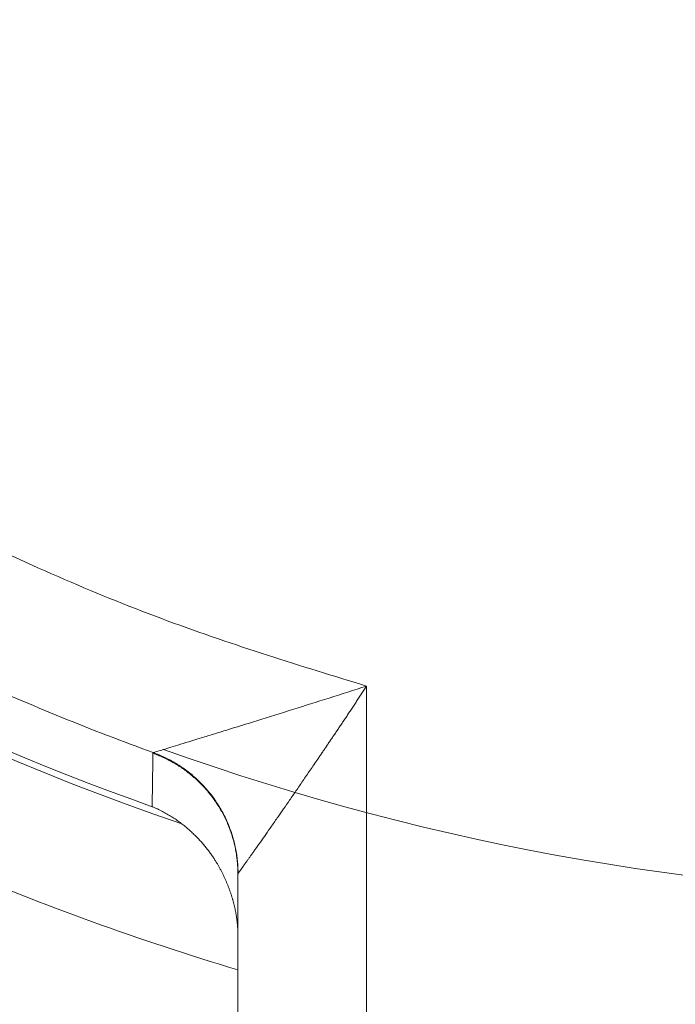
# Model space of a CAD drawing. Header units: millimetres. Extents: x 51337 to 61814, y -21781 to -12277.
# Tile 214 of 256: x 59240 to 59250, y -20755 to -20739. Entities that reach past the tile are written whole.
import ezdxf

# ---------------------------------------------------------------- set-up
doc = ezdxf.new("R2010")
doc.units = ezdxf.units.MM
doc.header["$LTSCALE"] = 0.3175
doc.layers.add('1轮廓实线层', color=7, linetype='Continuous', lineweight=18)

msp = doc.modelspace()

# ---------------------------------------------------------------- linework, layer by layer
at = {"layer": '1轮廓实线层'}
for p, q in [((59245.29339, -20763.97664), (59245.29339, -20749.71009)), ((59243.29339, -20752.6254), (59243.29339, -20763.97664)), ((59243.29339, -20763.97664), (59243.29339, -20752.63128))]:
    msp.add_line(p, q, dxfattribs=at)
for radius, start, end in [(117.32051, 300.7584308, 103.5504853), (40, 288.773642, 251.226405), (39.90067, 289.520584, 109.999747), (39.90067, 187.029876, 250.479421), (39.00425, 250.288203, 289.711804)]:
    msp.add_arc((59255.29339, -20713.97664), radius, start, end, dxfattribs=at)
for points, knots in [([(59243.29339, -20762.51529), (59241.8275, -20762.15288), (59240.37805, -20761.72403), (59237.5239, -20760.73694), (59236.11919, -20760.1787), (59233.36605, -20758.93742), (59232.01761, -20758.25438), (59229.38807, -20756.7691), (59228.10696, -20755.96686), (59225.62259, -20754.24976), (59224.41932, -20753.3349), (59222.10049, -20751.40006), (59220.98493, -20750.38008), (59218.85067, -20748.24337), (59217.83198, -20747.12665), (59215.89979, -20744.80561), (59214.98631, -20743.60129), (59213.27205, -20741.11495), (59212.47128, -20739.83293), (59210.98901, -20737.20168), (59210.30752, -20735.85247), (59209.06939, -20733.0979), (59208.51277, -20731.69256), (59207.52894, -20728.83727), (59207.10175, -20727.38733), (59206.3803, -20724.45474), (59206.08605, -20722.9721), (59205.63289, -20719.98626), (59205.47399, -20718.48307), (59205.29284, -20715.46848), (59205.27059, -20713.95708), (59205.36294, -20710.93847), (59205.47753, -20709.43125), (59205.84261, -20706.43337), (59206.0931, -20704.94271), (59206.72792, -20701.99016), (59207.11225, -20700.52827), (59208.01161, -20697.64527), (59208.52663, -20696.22415), (59209.68315, -20693.43434), (59210.32464, -20692.06565), (59211.72882, -20689.39192), (59212.49151, -20688.08688), (59214.13185, -20685.55116), (59215.00949, -20684.32048), (59216.87252, -20681.94358), (59217.85791, -20680.79735), (59219.92836, -20678.59876), (59221.01341, -20677.54639), (59223.27429, -20675.54414), (59224.45011, -20674.59426), (59226.88287, -20672.80478), (59228.1398, -20671.96518), (59230.72449, -20670.40314), (59232.05224, -20669.68071), (59234.76766, -20668.35894), (59236.15533, -20667.7596), (59238.97919, -20666.68893), (59240.4154, -20666.21761), (59243.32455, -20665.40682), (59244.79751, -20665.06737), (59247.76809, -20664.52313), (59249.26572, -20664.31834), (59252.27336, -20664.04509), (59253.78337, -20663.97664), (59255.29339, -20663.97664)], [0, 0, 0, 0, 0.03125, 0.03125, 0.0625, 0.0625, 0.09375, 0.09375, 0.125, 0.125, 0.15625, 0.15625, 0.1875, 0.1875, 0.21875, 0.21875, 0.25, 0.25, 0.28125, 0.28125, 0.3125, 0.3125, 0.34375, 0.34375, 0.375, 0.375, 0.40625, 0.40625, 0.4375, 0.4375, 0.46875, 0.46875, 0.5, 0.5, 0.53125, 0.53125, 0.5625, 0.5625, 0.59375, 0.59375, 0.625, 0.625, 0.65625, 0.65625, 0.6875, 0.6875, 0.71875, 0.71875, 0.75, 0.75, 0.78125, 0.78125, 0.8125, 0.8125, 0.84375, 0.84375, 0.875, 0.875, 0.90625, 0.90625, 0.9375, 0.9375, 0.96875, 0.96875, 1, 1, 1, 1]), ([(59255.29339, -20672.07871), (59254.04905, -20672.07871), (59252.80472, -20672.13418), (59250.32593, -20672.35562), (59249.09147, -20672.52159), (59246.64222, -20672.96272), (59245.42743, -20673.23787), (59243.02714, -20673.89518), (59241.84164, -20674.27733), (59239.50936, -20675.1456), (59238.36258, -20675.63173), (59236.1168, -20676.70408), (59235.01782, -20677.29032), (59232.87638, -20678.55825), (59231.83391, -20679.23995), (59229.81378, -20680.69339), (59228.83611, -20681.46514), (59226.95332, -20683.09257), (59226.0482, -20683.94826), (59224.31769, -20685.73676), (59223.49229, -20686.66959), (59221.92778, -20688.60498), (59221.18866, -20689.60755), (59219.80257, -20691.67447), (59219.15559, -20692.73883), (59217.95891, -20694.92089), (59217.4092, -20696.03859), (59216.41143, -20698.31848), (59215.96335, -20699.48066), (59215.1724, -20701.84028), (59214.82951, -20703.03772), (59214.39612, -20704.85321), (59214.26513, -20705.46159), (59214.08908, -20706.37808), (59214.00615, -20706.8373), (59213.91837, -20707.37458), (59213.87673, -20707.64358), (59213.85647, -20707.77816), (59213.84648, -20707.84547), (59213.84152, -20707.87913), (59213.83905, -20707.89597), (59213.83782, -20707.90438), (59213.8372, -20707.90859), (59213.83689, -20707.91069), (59213.83674, -20707.91175), (59213.83667, -20707.9122), (59213.83663, -20707.9125), (59213.8366, -20707.91269), (59213.70937, -20708.78254), (59213.6062, -20709.67892), (59213.45719, -20711.52223), (59213.41134, -20712.46916), (59213.38646, -20714.40966), (59213.40743, -20715.40323), (59213.5258, -20717.43177), (59213.62322, -20718.46674), (59213.9041, -20720.57141), (59214.08758, -20721.6411), (59214.54995, -20723.80696), (59214.82886, -20724.90312), (59215.49102, -20727.112), (59215.87428, -20728.22472), (59216.75334, -20730.45506), (59217.24915, -20731.57269), (59218.36046, -20733.79945), (59218.97597, -20734.90857), (59220.33249, -20737.10317), (59221.07351, -20738.18863), (59222.68513, -20740.31905), (59223.55575, -20741.36399), (59225.42857, -20743.39496), (59226.4308, -20744.38098), (59228.56636, -20746.2743), (59229.69972, -20747.1816), (59231.4956, -20748.46786), (59232.72477, -20749.30046), (59234.66208, -20750.46658), (59236.69018, -20751.54178), (59238.80563, -20752.51786), (59241.00428, -20753.38663), (59242.52227, -20753.88883), (59243.29339, -20754.11934)], [0, 0, 0, 0, 0.03125, 0.03125, 0.0625, 0.0625, 0.09375, 0.09375, 0.125, 0.125, 0.15625, 0.15625, 0.1875, 0.1875, 0.21875, 0.21875, 0.25, 0.25, 0.28125, 0.28125, 0.3125, 0.3125, 0.34375, 0.34375, 0.375, 0.375, 0.40625, 0.40625, 0.4375, 0.4375, 0.46875, 0.46875, 0.484375, 0.484375, 0.4921875, 0.49609375, 0.49804687, 0.49902344, 0.49951172, 0.49975586, 0.49987793, 0.49993896, 0.49996948, 0.49998474, 0.49999237, 0.49999619, 0.49999619, 0.5, 0.5, 0.53125, 0.53125, 0.5625, 0.5625, 0.59375, 0.59375, 0.625, 0.625, 0.65625, 0.65625, 0.6875, 0.6875, 0.71875, 0.71875, 0.75, 0.75, 0.78125, 0.78125, 0.8125, 0.8125, 0.84375, 0.84375, 0.875, 0.875, 0.90625, 0.90625, 0.921875, 0.9375, 0.953125, 0.96875, 0.984375, 1, 1, 1, 1]), ([(59245.29339, -20749.71009), (59244.90406, -20749.83471), (59244.51319, -20749.95843), (59243.95575, -20750.1335), (59243.59375, -20750.2467), (59243.17815, -20750.37565), (59242.87592, -20750.46892), (59242.59837, -20750.55432), (59242.30555, -20750.64404), (59242.06477, -20750.71754), (59241.99083, -20750.74005), (59241.97892, -20750.74368)], [0, 0, 0, 0, 0.25, 0.25, 0.375, 0.5, 0.5625, 0.625, 0.75, 0.875, 1, 1, 1, 1]), ([(59245.29339, -20749.71009), (59245.2864, -20749.72081), (59245.27247, -20749.74219), (59245.25159, -20749.77414), (59245.23079, -20749.8059), (59245.21007, -20749.83746), (59245.18944, -20749.86882), (59245.1689, -20749.89999), (59245.14845, -20749.93096), (59245.12809, -20749.96174), (59245.10782, -20749.99232), (59245.08765, -20750.0227), (59245.06758, -20750.05289), (59245.04761, -20750.08288), (59245.02774, -20750.11268), (59245.00797, -20750.14227), (59244.98831, -20750.17168), (59244.96876, -20750.20088), (59244.94931, -20750.22989), (59244.92997, -20750.25871), (59244.91074, -20750.28732), (59244.89163, -20750.31574), (59244.87263, -20750.34397), (59244.85374, -20750.372), (59244.83497, -20750.39983), (59244.81632, -20750.42747), (59244.79779, -20750.45491), (59244.77937, -20750.48215), (59244.76108, -20750.5092), (59244.74291, -20750.53605), (59244.72486, -20750.5627), (59244.70694, -20750.58916), (59244.68914, -20750.61542), (59244.67147, -20750.64149), (59244.65392, -20750.66736), (59244.6365, -20750.69303), (59244.61921, -20750.71851), (59244.60205, -20750.74379), (59244.58502, -20750.76888), (59244.56812, -20750.79377), (59244.55135, -20750.81846), (59244.50014, -20750.89387), (59244.41658, -20751.01653), (59244.3033, -20751.18199), (59244.1968, -20751.33693), (59244.09718, -20751.48137), (59244.00448, -20751.61531), (59243.91107, -20751.74957), (59243.8178, -20751.88292), (59243.72596, -20752.01391), (59243.64319, -20752.1317), (59243.58682, -20752.21174), (59243.55229, -20752.26065), (59243.53601, -20752.28368), (59243.52025, -20752.30596), (59243.50501, -20752.32749), (59243.49028, -20752.34826), (59243.47608, -20752.36829), (59243.4624, -20752.38757), (59243.44924, -20752.40609), (59243.43661, -20752.42387), (59243.42451, -20752.44089), (59243.41295, -20752.45716), (59243.40191, -20752.47269), (59243.3914, -20752.48746), (59243.38143, -20752.50148), (59243.37199, -20752.51475), (59243.36309, -20752.52727), (59243.35473, -20752.53904), (59243.34689, -20752.55006), (59243.3396, -20752.56033), (59243.33284, -20752.56985), (59243.32662, -20752.57861), (59243.32093, -20752.58663), (59243.31577, -20752.5939), (59243.31115, -20752.60041), (59243.30707, -20752.60617), (59243.30351, -20752.61119), (59243.3005, -20752.61544), (59243.29798, -20752.61899), (59243.29674, -20752.62073), (59243.29613, -20752.6216)], [0, 0, 0, 0, 0.0088557, 0.01766373, 0.02642411, 0.03513684, 0.04380195, 0.05241943, 0.06098931, 0.0695116, 0.0779863, 0.08641343, 0.094793, 0.10312503, 0.11140952, 0.1196465, 0.12783596, 0.13597794, 0.14407244, 0.15211948, 0.16011906, 0.16807121, 0.17597594, 0.18383327, 0.19164321, 0.19940577, 0.20712098, 0.21478884, 0.22240939, 0.22998262, 0.23750857, 0.24498724, 0.25241866, 0.25980285, 0.26713981, 0.27442958, 0.28167217, 0.28886761, 0.2960159, 0.30311708, 0.31017115, 0.31717816, 0.36782808, 0.4160922, 0.46198711, 0.50553213, 0.54674988, 0.58566703, 0.63258179, 0.67701633, 0.71905186, 0.7587843, 0.76828305, 0.77767497, 0.78696208, 0.79614644, 0.80523022, 0.81421564, 0.82310499, 0.83190064, 0.84060504, 0.84922072, 0.85775028, 0.8661964, 0.87456185, 0.88284948, 0.89106222, 0.89920306, 0.90727509, 0.91528149, 0.92322549, 0.93111043, 0.9389397, 0.94671676, 0.95444516, 0.96212851, 0.96977048, 0.9773748, 0.98494526, 0.9924857, 1, 1, 1, 1]), ([(59241.96076, -20751.58388), (59241.96216, -20751.4911), (59241.96495, -20751.30611), (59241.96921, -20751.02929), (59241.97209, -20750.84517), (59241.97353, -20750.7534)], [0, 0, 0, 0, 0.33544134, 0.66877467, 1, 1, 1, 1]), ([(59241.97353, -20750.7534), (59241.97355, -20750.75285), (59241.97361, -20750.75176), (59241.97397, -20750.75022), (59241.97452, -20750.74875), (59241.97529, -20750.74737), (59241.97628, -20750.74606), (59241.97746, -20750.74482), (59241.97843, -20750.74406), (59241.97892, -20750.74368)], [0, 0, 0, 0, 0.14290332, 0.28577761, 0.42863105, 0.57147183, 0.71430813, 0.85714813, 1, 1, 1, 1]), ([(59243.29339, -20753.57367), (59243.29334, -20753.5674), (59243.29324, -20753.5548), (59243.29283, -20753.53589), (59243.29224, -20753.51689), (59243.29143, -20753.49779), (59243.29043, -20753.47861), (59243.28921, -20753.45934), (59243.2878, -20753.43998), (59243.28617, -20753.42054), (59243.28434, -20753.40102), (59243.28231, -20753.38142), (59243.28007, -20753.36174), (59243.27762, -20753.342), (59243.27496, -20753.32218), (59243.27209, -20753.30229), (59243.26902, -20753.28234), (59243.26574, -20753.26232), (59243.26224, -20753.24224), (59243.25854, -20753.22211), (59243.25463, -20753.20192), (59243.2505, -20753.18167), (59243.24617, -20753.16138), (59243.24162, -20753.14104), (59243.23686, -20753.12066), (59243.23189, -20753.10023), (59243.2267, -20753.07976), (59243.2213, -20753.05926), (59243.21568, -20753.03873), (59243.20985, -20753.01817), (59243.2038, -20752.99758), (59243.19753, -20752.97696), (59243.19104, -20752.95633), (59243.18434, -20752.93567), (59243.17742, -20752.91501), (59243.17028, -20752.89433), (59243.16291, -20752.87364), (59243.15533, -20752.85295), (59243.14752, -20752.83226), (59243.13949, -20752.81157), (59243.13124, -20752.79088), (59243.12276, -20752.7702), (59243.11406, -20752.74954), (59243.10513, -20752.72889), (59243.09597, -20752.70825), (59243.08659, -20752.68764), (59243.07697, -20752.66706), (59243.06713, -20752.6465), (59243.05705, -20752.62598), (59243.04674, -20752.60549), (59243.0362, -20752.58504), (59243.02543, -20752.56464), (59243.01442, -20752.54428), (59243.00317, -20752.52397), (59242.99169, -20752.50372), (59242.97997, -20752.48352), (59242.96801, -20752.46339), (59242.95581, -20752.44332), (59242.94337, -20752.42332), (59242.92969, -20752.40181), (59242.91461, -20752.37874), (59242.89798, -20752.35407), (59242.88074, -20752.32923), (59242.86288, -20752.30424), (59242.84439, -20752.27914), (59242.82526, -20752.25393), (59242.8055, -20752.22863), (59242.7851, -20752.20327), (59242.76404, -20752.17787), (59242.74232, -20752.15246), (59242.71994, -20752.12704), (59242.69689, -20752.10165), (59242.67316, -20752.07631), (59242.64874, -20752.05105), (59242.62363, -20752.02588), (59242.59781, -20752.00083), (59242.57128, -20751.97593), (59242.54403, -20751.95121), (59242.51605, -20751.92668), (59242.48733, -20751.90238), (59242.45787, -20751.87833), (59242.42764, -20751.85455), (59242.39664, -20751.83109), (59242.36487, -20751.80796), (59242.3323, -20751.78519), (59242.29894, -20751.76281), (59242.26476, -20751.74085), (59242.22976, -20751.71934), (59242.19392, -20751.6983), (59242.15723, -20751.67776), (59242.11969, -20751.65776), (59242.08127, -20751.63832), (59242.04196, -20751.61949), (59242.00178, -20751.60121), (59241.97449, -20751.58968), (59241.96076, -20751.58388)], [0, 0, 0, 0, 0.00616055, 0.01236695, 0.01861978, 0.02491958, 0.03126689, 0.03766223, 0.04410611, 0.05059903, 0.05714146, 0.06373388, 0.07037673, 0.07707048, 0.08381554, 0.09061234, 0.09746129, 0.10436278, 0.1113172, 0.11832492, 0.12538632, 0.13250175, 0.13967155, 0.14689607, 0.15417562, 0.16151053, 0.16890111, 0.17634766, 0.18385046, 0.19140982, 0.199026, 0.20669927, 0.2144299, 0.22221814, 0.23006424, 0.23796845, 0.24593099, 0.2539521, 0.262032, 0.27017091, 0.27836904, 0.2866266, 0.29494379, 0.30332081, 0.31175783, 0.32025507, 0.32881268, 0.33743086, 0.34610978, 0.3548496, 0.36365049, 0.37251261, 0.38143612, 0.39042118, 0.39946793, 0.40857652, 0.41774711, 0.42697982, 0.4362748, 0.44563219, 0.45727231, 0.4691575, 0.48128804, 0.49366417, 0.50628609, 0.51915401, 0.53226813, 0.5456286, 0.5592356, 0.57308928, 0.58718977, 0.60153722, 0.61613175, 0.6309735, 0.64606259, 0.66139914, 0.67698327, 0.69281511, 0.70889478, 0.72522241, 0.74179813, 0.75862208, 0.77569441, 0.79301526, 0.81058479, 0.82840317, 0.84647058, 0.86478721, 0.88335324, 0.90216891, 0.92123442, 0.94055003, 0.96011598, 0.97993254, 1, 1, 1, 1])]:
    msp.add_open_spline(points, degree=3, knots=knots, dxfattribs=at)
for points, weights in [([(59245.29339, -20749.71009), (59188.97218, -20733.94861), (59198.17254, -20676.87032), (59255.29339, -20676.87032)], [0.885655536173, 0.376739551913, 0.385737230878, 0.912648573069]), ([(59241.97352, -20750.7534), (59242.68032, -20751.00859), (59243.16317, -20751.59097), (59243.27267, -20752.3446)], [0.999999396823, 0.89389318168, 0.88086202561, 0.960905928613]), ([(59243.29613, -20752.6216), (59243.29446, -20751.75281), (59242.79523, -20751.04107), (59241.97892, -20750.74368)], [1.00000001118, 0.879491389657, 0.879491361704, 0.999999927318]), ([(59243.27267, -20752.3446), (59243.28656, -20752.44021), (59243.29339, -20752.53595), (59243.29339, -20752.63128)], [0.960905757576, 0.97211265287, 0.985144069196, 1.00000000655])]:
    msp.add_rational_spline(points, weights, degree=3, dxfattribs=at)
for points in [[(59241.97892, -20750.74368), (59241.02294, -20750.39749), (59240.08048, -20750.014), (59239.15439, -20749.59437)], [(59243.29613, -20752.6216), (59243.2943, -20752.62483), (59243.29339, -20752.62805), (59243.29339, -20752.63128)]]:
    msp.add_open_spline(points, degree=3, dxfattribs=at)

doc.saveas('drawing.dxf')
